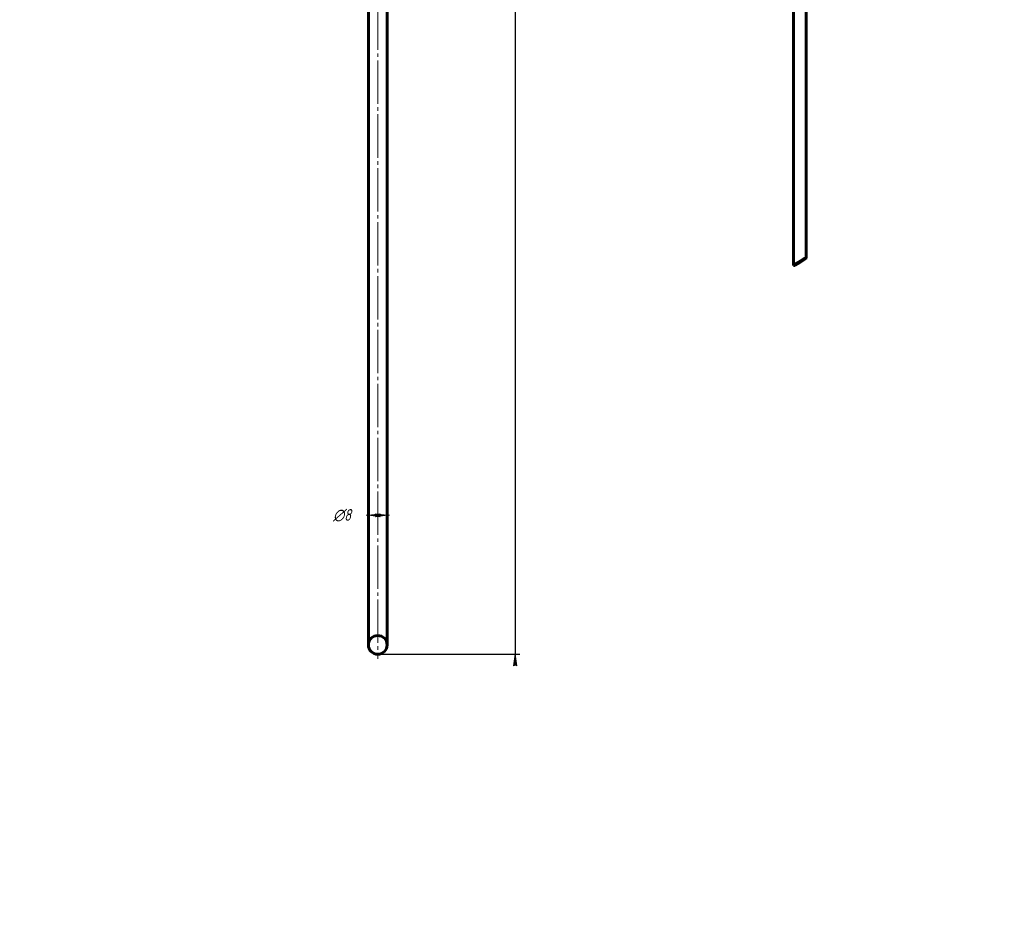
# Model space of a CAD drawing. Header units: millimetres. Extents: x 0 to 420, y 0 to 1188.
# Tile 1 of 4: x 0 to 420, y 0 to 379. Entities that reach past the tile are written whole.
import ezdxf

# ---------------------------------------------------------------- set-up
doc = ezdxf.new("R2010")
doc.units = ezdxf.units.MM
for name, pattern in [('K5LT_AXLED', [23.002949, 18.502949, -1.5, 1.5, -1.5]), ('K5LT_BASIC', [0]), ('K5LT_THIN', [0])]:
    doc.linetypes.add(name, pattern=pattern)
doc.layers.add('Системный слой', color=7, linetype='Continuous')
doc.layers.add('Системный слой (1)', color=7, linetype='Continuous', true_color=0x909090)
doc.styles.add('KDIMTEXTSTYLE', font='GOST_AU.SHX', dxfattribs={"width": 0.96, "oblique": 15, "height": 5})
doc.dimstyles.new('KDIMSTYLE (1.00)', dxfattribs={"dimtxt": 5, "dimasz": 1, "dimexe": 2, "dimexo": 0, "dimgap": 1, "dimtad": 1, "dimtxsty": 'KDIMTEXTSTYLE', "dimsah": 1, "dimcen": 0, "dimdle": 1, "dimadec": 0, "dimazin": 0, "dimtfac": 0.667, "dimtmove": 0, "dimatfit": 3, "dimfxl": 0, "dimtvp": 1, "dimtolj": 1, "dimtzin": 0, "dimarcsym": 0})

# ---------------------------------------------------------------- blocks, each defined once
blk = doc.blocks.new('U1')
at = {"layer": 'Системный слой (1)', "color": 5, "linetype": 'K5LT_BASIC', "lineweight": 60, "true_color": 0x0000ff}
for start, end in [(90, 180), (0, 90), (180, 0)]:
    blk.add_arc((152.73, 112), 4, start, end, dxfattribs=at)
blk = doc.blocks.new('KDIMARROW_02')
at = {"layer": 'Системный слой'}
blk.add_hatch(color=0, dxfattribs=at).paths.add_polyline_path([(4.5, 0), (5, 0.66), (0, 0), (5, -0.66)])
at = {"layer": 'Системный слой', "color": 0, "linetype": 'K5LT_THIN', "lineweight": 18}
for p, q in [((5, 0.66), (0, 0)), ((0, 0), (5, -0.66)), ((0, 0), (7, 0)), ((4.5, 0), (5, 0.66)), ((5, -0.66), (4.5, 0))]:
    blk.add_line(p, q, dxfattribs=at)
at = {"layer": 'Системный слой (1)', "color": 0, "linetype": 'K5LT_THIN', "lineweight": 18}
blk.add_line((0, 0), (-1, 0), dxfattribs=at)
blk = doc.blocks.new('KDIMARROW_01')
at = {"layer": 'Системный слой'}
blk.add_hatch(color=0, dxfattribs=at).paths.add_polyline_path([(0, 0), (-5, 0.66), (-4.5, 0), (-5, -0.66)])
at = {"layer": 'Системный слой', "color": 0, "linetype": 'K5LT_THIN', "lineweight": 18}
for p, q in [((-4.5, 0), (-5, 0.66)), ((-5, 0.66), (0, 0)), ((0, 0), (-5, -0.66)), ((-5, -0.66), (-4.5, 0))]:
    blk.add_line(p, q, dxfattribs=at)
at = {"layer": 'Системный слой (1)', "color": 0, "linetype": 'K5LT_THIN', "lineweight": 18}
blk.add_line((0, 0), (-1, 0), dxfattribs=at)
blk = doc.blocks.new('U53')
at = {"layer": 'Системный слой (1)', "color": 5, "linetype": 'K5LT_BASIC', "lineweight": 60, "true_color": 0x0000ff}
for p, q in [((330.14, 273.87), (330.58, 273.98)), ((330.16, 273.93), (330.14, 273.87)), ((331.14, 274.72), (330.16, 273.93)), ((330.58, 273.98), (331.87, 274.65)), ((333.1, 275.98), (331.14, 274.72)), ((331.87, 274.65), (333.91, 275.91)), ((334.69, 276.87), (333.1, 275.98)), ((333.91, 275.91), (335.3, 276.93)), ((335.03, 277.03), (334.69, 276.87)), ((335.47, 277.14), (335.03, 277.03)), ((335.3, 276.93), (335.47, 277.14))]:
    blk.add_line(p, q, dxfattribs=at)

msp = doc.modelspace()

# ---------------------------------------------------------------- linework, layer by layer
at = {"layer": 'Системный слой (1)', "color": 30, "linetype": 'K5LT_AXLED', "lineweight": 18, "true_color": 0xff8000}
msp.add_line((152.729, 798.503), (152.729, 106.003), dxfattribs=at)
at = {"layer": 'Системный слой (1)', "color": 5, "linetype": 'K5LT_BASIC', "lineweight": 60, "true_color": 0x0000ff}
for p, q in [((148.729, 788.103), (148.729, 112.003)), ((156.729, 788.103), (156.729, 112.003)), ((330.141, 661.663), (330.141, 273.871)), ((335.474, 658.996), (335.474, 277.137))]:
    msp.add_line(p, q, dxfattribs=at)

# ---------------------------------------------------------------- block references
at = {"layer": 'Системный слой (1)'}
for name in ['U53', 'U1']:
    msp.add_blockref(name, (0, 0), dxfattribs=at)

# ---------------------------------------------------------------- dimensions: what is measured, and where the dimension line sits
at = {"layer": 'Системный слой (1)', "color": 7}
msp.add_linear_dim(base=(211.367, 108.003), p1=(156.129, 914.753), p2=(152.729, 108.003), angle=90, location=(211.367, 511.378), text='\\H5.0;\\W0.965;\\Q15;\\H5.0;\\W0.965;\\Q15;\\Q15;807', dimstyle='KDIMSTYLE (1.00)', override={"dimexo": 0, "dimblk1": 'KDIMARROW_01', "dimblk2": 'KDIMARROW_01', "dimse1": 0, "dimse2": 0, "dimclrt": 7, "dimtolj": 1}, dxfattribs=at).render()
msp.add_linear_dim(base=(148.729, 167.305), p1=(156.729, 112.003), p2=(148.729, 112.003), location=(137.472, 167.305), dimstyle='KDIMSTYLE (1.00)', override={"dimexo": 0, "dimpost": '\\H5.0;\\W0.965;\\Q15;∅<>', "dimblk1": 'KDIMARROW_02', "dimblk2": 'KDIMARROW_02', "dimse1": 0, "dimse2": 0, "dimclrt": 7, "dimtolj": 1}, dxfattribs=at).render()

doc.saveas('drawing.dxf')
